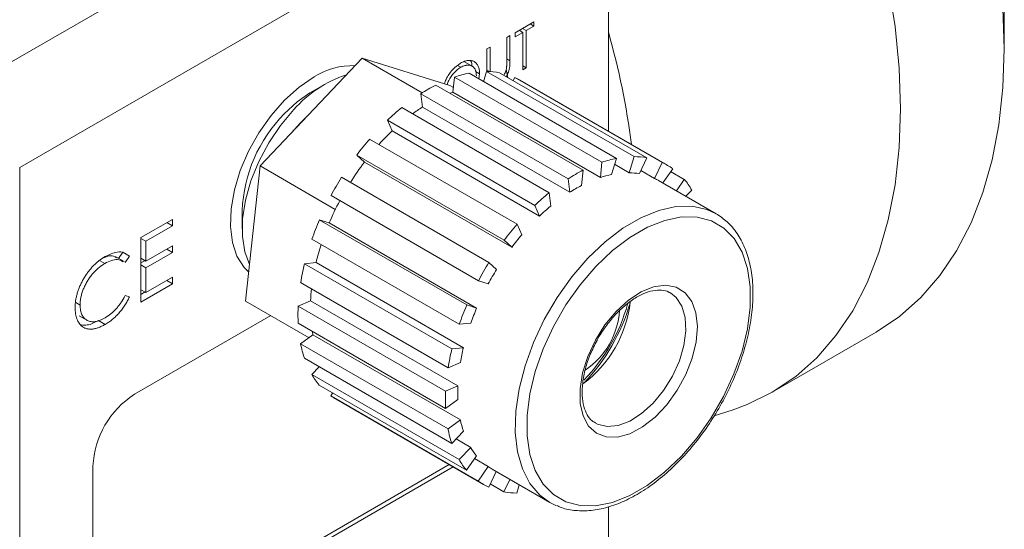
# Model space of a CAD drawing. Header units: inches. Extents: x 0.77 to 7.5, y 1.22 to 8.26.
# Tile 12 of 17: x 6.05 to 7.27, y 4.66 to 5.29. Entities that reach past the tile are written whole.
import ezdxf

# ---------------------------------------------------------------- set-up
doc = ezdxf.new("R2010")
doc.units = ezdxf.units.IN
doc.header["$MEASUREMENT"] = 0

msp = doc.modelspace()

# ---------------------------------------------------------------- linework, layer by layer
at = {"color": 7, "linetype": 'Continuous', "lineweight": 15}
for p, q in [((5.9943, 5.2081), (6.7194, 5.6266)), ((6.7783, 5.5245), (6.0533, 5.106)), ((6.7783, 5.1508), (6.7783, 5.5245)), ((7.2659, 5.2522), (7.2659, 5.3202)), ((6.6866, 5.2853), (6.6633, 5.2719)), ((6.6724, 5.2771), (6.6769, 5.2745)), ((6.6769, 5.2745), (6.6866, 5.28)), ((6.682, 5.2827), (6.6866, 5.28)), ((6.6866, 5.28), (6.6866, 5.2853)), ((6.6571, 5.2683), (6.6531, 5.266)), ((6.6531, 5.266), (6.6531, 5.2354)), ((6.6571, 5.2374), (6.6571, 5.2683)), ((6.6633, 5.2666), (6.673, 5.2722)), ((6.6633, 5.2719), (6.6633, 5.2666)), ((6.6684, 5.2748), (6.673, 5.2722)), ((6.6687, 5.2747), (6.6687, 5.275)), ((6.673, 5.2722), (6.673, 5.2264)), ((6.6769, 5.2287), (6.6769, 5.2745)), ((6.6327, 5.2542), (6.6288, 5.2519)), ((6.6288, 5.2519), (6.6288, 5.2242)), ((6.6327, 5.2241), (6.6327, 5.2542)), ((6.3494, 5.1079), (6.4751, 5.2405)), ((6.5489, 5.1979), (6.4751, 5.2405)), ((6.4751, 5.2405), (6.583, 5.207)), ((6.5926, 5.2314), (6.5964, 5.2293)), ((6.6115, 5.2302), (6.6012, 5.2361)), ((6.6545, 5.2164), (6.6526, 5.2268)), ((6.673, 5.231), (6.6769, 5.2287)), ((6.673, 5.2264), (6.6769, 5.2287)), ((6.5869, 5.1986), (6.5889, 5.2173)), ((6.5889, 5.2173), (6.7704, 5.1125)), ((6.7882, 5.1173), (6.6067, 5.222)), ((6.6146, 5.2241), (6.6197, 5.2212)), ((6.6189, 5.215), (6.6197, 5.2212)), ((6.6247, 5.2116), (6.6284, 5.2242)), ((6.6284, 5.2242), (6.8099, 5.1194)), ((6.6288, 5.2259), (6.6319, 5.2241)), ((6.8258, 5.118), (6.6443, 5.2227)), ((6.6611, 5.213), (6.663, 5.2169)), ((6.663, 5.2169), (6.8445, 5.1122)), ((6.4303, 5.209), (6.4107, 5.1977)), ((6.7471, 5.1026), (6.5656, 5.2074)), ((6.5875, 5.2044), (6.583, 5.207)), ((6.8511, 5.1088), (6.6696, 5.2136)), ((6.5472, 5.1968), (6.7287, 5.092)), ((6.5492, 5.1804), (6.5472, 5.1968)), ((6.5869, 5.1986), (6.7684, 5.0938)), ((6.7053, 5.075), (6.5238, 5.1798)), ((6.5492, 5.1804), (6.7307, 5.0756)), ((6.5061, 5.1641), (6.6876, 5.0593)), ((6.512, 5.1511), (6.5061, 5.1641)), ((6.512, 5.1511), (6.6935, 5.0463)), ((6.6658, 5.0364), (6.4843, 5.1411)), ((6.4684, 5.1214), (6.6499, 5.0166)), ((6.4778, 5.1127), (6.4684, 5.1214)), ((6.804, 5.0996), (6.8099, 5.1194)), ((6.8258, 5.118), (6.8165, 5.0985)), ((6.0533, 4.1025), (6.0533, 5.106)), ((6.3315, 4.9418), (6.3494, 5.1079)), ((6.442, 5.0544), (6.3494, 5.1079)), ((6.4778, 5.1127), (6.6592, 5.0079)), ((6.7684, 5.0938), (6.7704, 5.1125)), ((6.7882, 5.1173), (6.7823, 5.0975)), ((6.786, 5.11), (6.804, 5.0996)), ((6.8351, 5.0927), (6.8445, 5.1122)), ((6.6312, 4.9892), (6.4497, 5.094)), ((6.7471, 5.1026), (6.745, 5.0839)), ((6.8183, 5.1024), (6.8351, 5.0927)), ((6.8575, 5.1046), (6.8454, 5.087)), ((6.855, 5.101), (6.8718, 5.0913)), ((6.7307, 5.0756), (6.7287, 5.092)), ((6.9109, 5.0492), (6.8402, 5.09)), ((6.8622, 5.0773), (6.8718, 5.0913)), ((6.4367, 5.0715), (6.6182, 4.9668)), ((6.7053, 5.075), (6.7073, 5.0586)), ((6.881, 5.0782), (6.8738, 5.0706)), ((6.6935, 5.0463), (6.6876, 5.0593)), ((6.3272, 5.0531), (6.3272, 5.0304)), ((6.9109, 5.0492), (6.9126, 5.0482)), ((6.2414, 5.0422), (6.2026, 5.0199)), ((6.2088, 5.0153), (6.2414, 5.0341)), ((6.2343, 5.0382), (6.2414, 5.0341)), ((6.2414, 5.0341), (6.2414, 5.0422)), ((6.6038, 4.9369), (6.4223, 5.0417)), ((6.4223, 5.0417), (6.4345, 5.0379)), ((6.4345, 5.0379), (6.616, 4.9331)), ((6.6658, 5.0364), (6.6717, 5.0233)), ((6.2026, 5.0199), (6.2026, 4.9405)), ((6.2026, 5.0188), (6.2088, 5.0153)), ((6.2088, 4.9908), (6.2088, 5.0153)), ((6.2414, 5.0097), (6.2088, 4.9908)), ((6.2414, 5.0015), (6.2414, 5.0097)), ((6.4131, 5.018), (6.5946, 4.9132)), ((6.6592, 5.0079), (6.6499, 5.0166)), ((6.175, 4.9942), (6.1803, 5.0019)), ((6.1803, 5.0019), (6.1885, 4.9971)), ((6.1831, 4.9893), (6.1885, 4.9971)), ((6.2088, 4.9827), (6.2414, 5.0015)), ((6.2343, 5.0056), (6.2414, 5.0015)), ((6.1523, 4.9914), (6.1581, 4.9881)), ((6.1819, 4.9903), (6.1716, 4.9962)), ((6.2026, 4.9944), (6.2088, 4.9908)), ((6.2026, 4.9887), (6.2076, 4.9915)), ((6.2026, 4.9863), (6.2088, 4.9827)), ((6.4041, 4.9876), (6.4183, 4.989)), ((6.5856, 4.8829), (6.4041, 4.9876)), ((6.4183, 4.989), (6.5998, 4.8843)), ((6.6312, 4.9892), (6.6405, 4.9805)), ((6.2088, 4.9522), (6.2088, 4.9827)), ((6.2026, 4.9405), (6.2414, 4.9629)), ((6.2414, 4.971), (6.2088, 4.9522)), ((6.2343, 4.9669), (6.2414, 4.9629)), ((6.2414, 4.9629), (6.2414, 4.971)), ((6.3993, 4.9644), (6.5808, 4.8596)), ((6.6304, 4.963), (6.6182, 4.9668)), ((6.1885, 4.9469), (6.1831, 4.9485)), ((6.2026, 4.9557), (6.2088, 4.9522)), ((6.2026, 4.95), (6.2076, 4.9529)), ((6.8547, 4.9518), (6.8537, 4.9523)), ((6.1223, 4.9399), (6.1277, 4.9368)), ((6.4096, 4.8967), (6.3315, 4.9418)), ((6.3962, 4.9356), (6.4115, 4.9421)), ((6.5777, 4.8309), (6.3962, 4.9356)), ((6.4115, 4.9421), (6.593, 4.8373)), ((6.6038, 4.9369), (6.616, 4.9331)), ((6.1265, 4.9237), (6.1368, 4.9177)), ((6.3625, 4.9239), (6.1947, 4.827)), ((6.1504, 4.9178), (6.1586, 4.913)), ((6.3962, 4.9144), (6.5777, 4.8097)), ((6.6088, 4.9146), (6.5946, 4.9132)), ((6.3993, 4.8892), (6.4145, 4.9003)), ((6.4145, 4.9003), (6.596, 4.7955)), ((6.9802, 4.8296), (7.1082, 4.9035)), ((6.5808, 4.7844), (6.3993, 4.8892)), ((6.5856, 4.8829), (6.5998, 4.8843)), ((6.404, 4.8715), (6.5855, 4.7667)), ((6.5961, 4.8661), (6.5808, 4.8596)), ((6.413, 4.8515), (6.4221, 4.861)), ((6.5945, 4.7467), (6.413, 4.8515)), ((6.4222, 4.8384), (6.6037, 4.7337)), ((6.4365, 4.8251), (6.439, 4.8287)), ((6.5777, 4.8309), (6.593, 4.8373)), ((6.618, 4.7203), (6.4365, 4.8251)), ((6.4429, 4.8209), (6.6244, 4.7162)), ((6.593, 4.8208), (6.5777, 4.8097)), ((6.9084, 4.8004), (6.9308, 4.8077)), ((6.5808, 4.7844), (6.596, 4.7955)), ((6.5997, 4.7817), (6.5855, 4.7667)), ((6.5907, 4.7721), (6.6087, 4.7617)), ((6.5945, 4.7467), (6.6087, 4.7617)), ((6.6159, 4.7515), (6.6037, 4.7337)), ((6.6134, 4.7479), (6.6302, 4.7381)), ((6.1435, 4.7384), (6.1435, 4.5408)), ((6.19, 4.514), (6.5823, 4.7405)), ((6.587, 4.7378), (6.1947, 4.5113)), ((6.618, 4.7203), (6.6302, 4.7381)), ((6.6402, 4.7321), (6.631, 4.7128)), ((6.6352, 4.7349), (6.706, 4.6941)), ((6.6497, 4.707), (6.657, 4.7224)), ((6.6497, 4.707), (6.6329, 4.7167)), ((6.6686, 4.7157), (6.6656, 4.7056)), ((6.7783, 4.6095), (6.7783, 4.6885))]:
    msp.add_line(p, q, dxfattribs=at)
at = {"color": 8, "linetype": 'Continuous', "lineweight": 15}
msp.add_line((6.6531, 5.2397), (6.6571, 5.2374), dxfattribs=at)
at = {"color": 7, "linetype": 'Continuous', "lineweight": 15, "flags": 128}
for points in [[(7.1231, 5.3321), (7.1314, 5.2794), (7.1363, 5.2281), (7.138, 5.1783), (7.1363, 5.1305), (7.1314, 5.0849), (7.1231, 5.0417), (7.1116, 5.0014), (7.097, 4.964), (7.0793, 4.9299), (7.0586, 4.8992), (7.0351, 4.8721), (7.009, 4.8489), (6.9802, 4.8296), (6.9492, 4.8144), (6.9308, 4.8077)], [(7.2643, 5.3019), (7.2659, 5.2522), (7.2643, 5.2044), (7.2593, 5.1587), (7.2511, 5.1156), (7.2396, 5.0752), (7.225, 5.0379), (7.2072, 5.0037), (7.1866, 4.9731), (7.1631, 4.946), (7.1369, 4.9228), (7.1082, 4.9035), (7.1082, 4.9035)], [(6.4158, 5.2174), (6.3974, 5.2049), (6.3795, 5.1889), (6.3629, 5.17), (6.3479, 5.1489), (6.3351, 5.126), (6.325, 5.1024), (6.3177, 5.0785), (6.3136, 5.0553), (6.3128, 5.0335), (6.3152, 5.0138), (6.3209, 4.9968), (6.3297, 4.9831), (6.3353, 4.9774)], [(6.3788, 5.172), (6.395, 5.1869), (6.4107, 5.1977)], [(6.5831, 5.1973), (6.584, 5.1976), (6.5869, 5.1986)], [(6.3363, 4.9867), (6.3306, 5.0021), (6.3275, 5.0213), (6.3278, 5.0428), (6.3313, 5.0658), (6.338, 5.0896), (6.3477, 5.1134), (6.36, 5.1364), (6.3746, 5.1579), (6.391, 5.1773)], [(6.3882, 5.1488), (6.3985, 5.1606), (6.4093, 5.1711)], [(6.7629, 4.9843), (6.7436, 4.9619), (6.7261, 4.9371), (6.7108, 4.9106), (6.698, 4.8831), (6.6882, 4.8551), (6.6815, 4.8275), (6.6781, 4.8009), (6.6781, 4.7759), (6.6814, 4.7531), (6.6881, 4.7332), (6.6979, 4.7166), (6.7106, 4.7037), (6.7259, 4.6948), (6.7434, 4.6902), (6.7626, 4.69), (6.7832, 4.6941), (6.8046, 4.7025), (6.8262, 4.715), (6.8476, 4.7312), (6.8682, 4.7508), (6.8875, 4.7733), (6.905, 4.798), (6.9203, 4.8245), (6.933, 4.8521), (6.9429, 4.88), (6.9496, 4.9076), (6.953, 4.9343), (6.953, 4.9593), (6.9496, 4.982), (6.943, 5.0019), (6.9332, 5.0186), (6.9205, 5.0314), (6.9052, 5.0403), (6.8877, 5.0449), (6.8684, 5.0452), (6.8478, 5.041), (6.8265, 5.0326), (6.8048, 5.0201), (6.7835, 5.0039), (6.7629, 4.9843)], [(6.7878, 4.9289), (6.8029, 4.9427), (6.8185, 4.9529), (6.834, 4.9592), (6.8487, 4.9611), (6.8617, 4.9587), (6.8727, 4.952), (6.8809, 4.9414), (6.8861, 4.9273), (6.888, 4.9105), (6.8865, 4.8916), (6.8817, 4.8716), (6.8738, 4.8514), (6.8631, 4.832), (6.8503, 4.8142), (6.8358, 4.7989), (6.8204, 4.7869), (6.8047, 4.7786), (6.7895, 4.7744), (6.7756, 4.7747), (6.7635, 4.7792), (6.7539, 4.7879), (6.7471, 4.8004), (6.7436, 4.8159), (6.7434, 4.8339), (6.7465, 4.8535), (6.753, 4.8737), (6.7623, 4.8936), (6.7741, 4.9123), (6.7878, 4.9289)], [(6.4145, 4.9003), (6.4139, 4.9033), (6.4137, 4.9043)], [(6.7135, 4.6904), (6.7088, 4.6925), (6.706, 4.6941)]]:
    msp.add_lwpolyline(points, dxfattribs=at)
at = {"color": 8, "linetype": 'Continuous', "lineweight": 15, "flags": 128}
for points in [[(6.7531, 4.9944), (6.7742, 5.0145), (6.7961, 5.0313), (6.8183, 5.0443), (6.8403, 5.0533), (6.8615, 5.0581), (6.8814, 5.0584), (6.8997, 5.0544), (6.9109, 5.0492)], [(6.706, 4.6941), (6.6939, 4.7029), (6.6817, 4.7173), (6.6725, 4.7352), (6.6664, 4.7564), (6.6637, 4.7802), (6.6643, 4.8062), (6.6683, 4.8337), (6.6757, 4.8621), (6.6861, 4.8908), (6.6994, 4.919), (6.7153, 4.9461), (6.7333, 4.9714), (6.7531, 4.9944)], [(6.7625, 4.7914), (6.7648, 4.7902), (6.7768, 4.7873), (6.7903, 4.7886), (6.8047, 4.7941), (6.8193, 4.8035), (6.8334, 4.8163), (6.8463, 4.8318), (6.8572, 4.8494), (6.8657, 4.8681), (6.8713, 4.887), (6.8738, 4.905), (6.8729, 4.9215), (6.8689, 4.9354), (6.8618, 4.9461), (6.8547, 4.9518)]]:
    msp.add_lwpolyline(points, dxfattribs=at)
at = {"color": 7, "linetype": 'Continuous', "lineweight": 15}
for centre, radius, start, end in [((5.8937, 5.0188), 0.9203, 7.2128, 16.0184), ((6.4637, 5.1418), 0.0896, 88.2841, 122.3779), ((6.5018, 5.0798), 0.1476, 108.2, 138.6672), ((6.6334, 5.0861), 0.1386, 101.14, 108.732), ((6.6282, 5.1329), 0.0912, 79.7946, 89.8284), ((6.6317, 5.1479), 0.0758, 60.0064, 65.585), ((6.6628, 5.0175), 0.2133, 117.1054, 122.7997), ((6.7125, 4.9489), 0.2982, 129.2506, 133.8049), ((6.6673, 4.9942), 0.2205, 122.3951, 126.1962), ((6.5092, 5.0447), 0.1822, 135.6977, 177.3747), ((6.7176, 4.9344), 0.2987, 133.5007, 137.9444), ((6.7614, 4.9018), 0.3661, 139.1886, 143.1598), ((6.8097, 5.0282), 0.0912, 79.7946, 89.8284), ((6.7554, 4.9027), 0.3481, 142.8961, 147.882), ((6.8149, 4.9813), 0.1386, 101.14, 108.732), ((6.8132, 5.0432), 0.0757, 54.223, 65.5871), ((6.7827, 4.8865), 0.3923, 148.0738, 151.8664), ((6.8442, 4.9128), 0.2133, 117.1054, 122.7997), ((6.8076, 4.9747), 0.1253, 101.6567, 108.2153), ((6.8028, 5.0171), 0.0825, 80.4766, 89.1465), ((6.8341, 4.9127), 0.1929, 117.4927, 122.4122), ((6.806, 5.0307), 0.0685, 60.0049, 64.814), ((6.8018, 5.0325), 0.0915, 30.0132, 40.0301), ((6.894, 4.8441), 0.2982, 129.2506, 133.8049), ((6.7552, 4.902), 0.3483, 152.0512, 157.0426), ((6.8791, 4.8507), 0.2697, 129.5605, 133.4949), ((6.7592, 4.8971), 0.3665, 156.7789, 160.7472), ((6.9429, 4.797), 0.3661, 139.1886, 143.1598), ((6.9234, 4.808), 0.3312, 139.4589, 142.8893), ((6.7092, 4.9188), 0.2993, 161.982, 166.4291), ((6.6942, 4.916), 0.2988, 166.1257, 170.6734), ((6.9642, 4.7818), 0.3923, 148.0738, 151.8664), ((6.9426, 4.7942), 0.3549, 148.3321, 151.6082), ((6.633, 4.9325), 0.2217, 173.7136, 177.5121), ((6.6099, 4.9249), 0.2139, 177.1138, 182.7967), ((6.9407, 4.7924), 0.3665, 156.7789, 160.7472), ((6.6616, 4.9564), 0.1444, 306.1795, 353.7452), ((6.5957, 4.9945), 0.2138, 315.4328, 344.7083), ((6.5716, 5.0084), 0.2435, 316.5724, 343.433), ((6.9213, 4.8038), 0.3315, 157.0488, 160.4773), ((6.6966, 4.9362), 0.0956, 303.8967, 356.3392), ((6.5357, 4.9161), 0.1391, 191.152, 198.7264), ((6.8757, 4.8112), 0.2988, 166.1257, 170.6734), ((6.8625, 4.8209), 0.2703, 166.435, 170.364), ((6.4922, 4.8973), 0.0915, 210.0132, 220.0301), ((6.2546, 4.7334), 0.1112, 122.6055, 177.3945), ((6.7914, 4.8201), 0.2139, 177.1138, 182.7967), ((6.7863, 4.8289), 0.1935, 177.5005, 182.41), ((6.4808, 4.8866), 0.0758, 234.2257, 239.9988), ((6.7192, 4.821), 0.1258, 191.6671, 198.2113), ((6.7172, 4.8113), 0.1391, 191.152, 198.7264), ((6.6798, 4.8039), 0.0827, 210.6942, 219.3492), ((6.6737, 4.7925), 0.0915, 210.0132, 220.0301), ((6.6695, 4.7942), 0.0685, 234.9964, 240.0005), ((6.6623, 4.7817), 0.0757, 234.2232, 245.5868), ((6.6658, 4.7968), 0.0912, 259.7945, 269.8284)]:
    msp.add_arc(centre, radius, start, end, dxfattribs=at)
for points, knots in [([(6.5962, 5.2344), (6.5928, 5.2319), (6.5861, 5.227), (6.5791, 5.2169), (6.577, 5.2108), (6.5764, 5.2091)], [0, 0, 0, 0, 0.416768, 0.833526, 1, 1, 1, 1]), ([(6.5964, 5.2293), (6.5936, 5.2273), (6.5881, 5.2232), (6.5821, 5.2149), (6.5803, 5.2097), (6.5797, 5.208)], [0, 0, 0, 0, 0.406845, 0.813828, 1, 1, 1, 1]), ([(6.6197, 5.2212), (6.6197, 5.223), (6.6195, 5.2256), (6.6188, 5.2286), (6.618, 5.2307), (6.6171, 5.2325), (6.6159, 5.234), (6.6145, 5.2353), (6.613, 5.2364), (6.6112, 5.2372), (6.6094, 5.2377), (6.6074, 5.2379), (6.6054, 5.2378), (6.6032, 5.2374), (6.6002, 5.2365), (6.5978, 5.2353), (6.5962, 5.2344)], [0, 0, 0, 0, 0.12839, 0.18983, 0.250655, 0.310909, 0.371769, 0.433475, 0.497029, 0.560599, 0.622738, 0.683886, 0.745011, 0.806587, 0.869251, 1, 1, 1, 1]), ([(6.6157, 5.2189), (6.6157, 5.2199), (6.6156, 5.2213), (6.6154, 5.2231), (6.6151, 5.2243), (6.6148, 5.2254), (6.6143, 5.2265), (6.6138, 5.2274), (6.6132, 5.2283), (6.6126, 5.2291), (6.6118, 5.2298), (6.611, 5.2304), (6.6102, 5.231), (6.6093, 5.2314), (6.6083, 5.2317), (6.6072, 5.2319), (6.6061, 5.232), (6.605, 5.232), (6.6038, 5.2319), (6.6026, 5.2317), (6.6014, 5.2315), (6.6002, 5.2311), (6.5985, 5.2304), (6.5972, 5.2298), (6.5964, 5.2293)], [0, 0, 0, 0, 0.08513, 0.126473, 0.167453, 0.207976, 0.248249, 0.28875, 0.32967, 0.370537, 0.411129, 0.451819, 0.492406, 0.533486, 0.575263, 0.617441, 0.660672, 0.70394, 0.746868, 0.789079, 0.831104, 0.873238, 0.915166, 1, 1, 1, 1]), ([(6.6104, 5.2308), (6.6103, 5.2329), (6.6102, 5.2358), (6.6086, 5.237), (6.6081, 5.2373)], [0, 0, 0, 0, 0.738892, 1, 1, 1, 1]), ([(6.6527, 5.2272), (6.6523, 5.2256), (6.6517, 5.223), (6.6501, 5.2206), (6.6495, 5.2197)], [0, 0, 0, 0, 0.613003, 1, 1, 1, 1]), ([(6.6527, 5.2179), (6.6536, 5.2197), (6.6571, 5.2264), (6.6571, 5.2328), (6.6571, 5.2374)], [0, 0, 0, 0, 0.270284, 1, 1, 1, 1]), ([(6.6531, 5.2354), (6.6531, 5.2345), (6.6531, 5.2332), (6.6531, 5.2315), (6.653, 5.2304), (6.653, 5.2294), (6.6529, 5.2284), (6.6528, 5.2277), (6.6527, 5.2272)], [0, 0, 0, 0, 0.344436, 0.493598, 0.626189, 0.742198, 0.844379, 1, 1, 1, 1]), ([(6.7145, 4.6904), (6.7164, 4.6894), (6.7237, 4.6859), (6.7381, 4.6836), (6.757, 4.6835), (6.7772, 4.6875), (6.7979, 4.6952), (6.8189, 4.7065), (6.8398, 4.7212), (6.86, 4.7389), (6.8791, 4.7593), (6.8968, 4.7819), (6.9127, 4.8063), (6.9266, 4.832), (6.9381, 4.8585), (6.947, 4.8853), (6.9532, 4.9119), (6.9564, 4.9376), (6.9566, 4.9622), (6.9536, 4.985), (6.9476, 5.0056), (6.9386, 5.0233), (6.927, 5.038), (6.9174, 5.0448), (6.9127, 5.0481)], [0, 0, 0, 0, 0.016868, 0.061954, 0.107403, 0.153557, 0.20036, 0.247542, 0.294857, 0.342143, 0.38937, 0.436543, 0.483683, 0.530815, 0.577964, 0.625152, 0.67241, 0.719764, 0.76723, 0.814797, 0.862348, 0.909627, 0.956286, 1, 1, 1, 1]), ([(6.1585, 4.9964), (6.156, 4.995), (6.1522, 4.9924), (6.1474, 4.9884), (6.1439, 4.9851), (6.1407, 4.9816), (6.1376, 4.9777), (6.1347, 4.9736), (6.132, 4.9693), (6.1296, 4.9648), (6.1274, 4.9603), (6.1256, 4.9559), (6.1241, 4.9514), (6.123, 4.9469), (6.1218, 4.941), (6.1215, 4.9366), (6.1215, 4.9338)], [0, 0, 0, 0, 0.133185, 0.196585, 0.258754, 0.320345, 0.381783, 0.443742, 0.507257, 0.57053, 0.631765, 0.692252, 0.751986, 0.812045, 0.872986, 1, 1, 1, 1]), ([(6.1566, 4.9949), (6.1596, 4.9962), (6.1658, 4.9989), (6.1701, 4.9963), (6.1723, 4.995)], [0, 0, 0, 0, 0.494028, 1, 1, 1, 1]), ([(6.1849, 4.9993), (6.1839, 5), (6.1808, 5.0023), (6.1718, 5.0026), (6.1636, 4.9988), (6.1585, 4.9964)], [0, 0, 0, 0, 0.153825, 0.483511, 1, 1, 1, 1]), ([(6.1277, 4.9368), (6.1277, 4.9384), (6.1278, 4.9407), (6.1282, 4.944), (6.1287, 4.9464), (6.1292, 4.9488), (6.1299, 4.9513), (6.1307, 4.9537), (6.1316, 4.9562), (6.1326, 4.9586), (6.1338, 4.961), (6.135, 4.9634), (6.1363, 4.9657), (6.1378, 4.968), (6.1393, 4.9703), (6.1409, 4.9725), (6.1426, 4.9747), (6.1444, 4.9767), (6.1463, 4.9787), (6.1482, 4.9806), (6.1501, 4.9823), (6.152, 4.9839), (6.1547, 4.9859), (6.1568, 4.9873), (6.1581, 4.9881)], [0, 0, 0, 0, 0.085457, 0.126681, 0.167541, 0.208224, 0.248373, 0.288616, 0.329131, 0.369595, 0.41002, 0.450117, 0.490508, 0.531182, 0.572314, 0.614075, 0.656879, 0.699847, 0.74235, 0.784597, 0.827248, 0.869537, 0.912498, 1, 1, 1, 1]), ([(6.1581, 4.9881), (6.1636, 4.9906), (6.1722, 4.9947), (6.1783, 4.9914), (6.1805, 4.9902)], [0, 0, 0, 0, 0.634774, 1, 1, 1, 1]), ([(6.1831, 4.9485), (6.1815, 4.9455), (6.179, 4.9411), (6.1751, 4.9358), (6.1721, 4.9322), (6.1689, 4.9289), (6.1644, 4.9249), (6.1609, 4.9225), (6.1586, 4.9211)], [0, 0, 0, 0, 0.259091, 0.382819, 0.50406, 0.625245, 0.747051, 1, 1, 1, 1]), ([(6.788, 4.9262), (6.7902, 4.9284), (6.7967, 4.9349), (6.808, 4.9438), (6.8211, 4.9511), (6.8335, 4.9551), (6.8442, 4.9554), (6.8508, 4.9543), (6.8535, 4.9523), (6.8538, 4.952)], [0, 0, 0, 0, 0.092537, 0.269805, 0.446004, 0.621121, 0.796483, 0.976264, 1, 1, 1, 1]), ([(6.1586, 4.9211), (6.1564, 4.9199), (6.1533, 4.9184), (6.1492, 4.917), (6.1464, 4.9164), (6.1437, 4.9162), (6.1411, 4.9164), (6.1387, 4.917), (6.1364, 4.9179), (6.1344, 4.9192), (6.1326, 4.9208), (6.1311, 4.9227), (6.1298, 4.9249), (6.1289, 4.9274), (6.128, 4.9313), (6.1277, 4.9345), (6.1277, 4.9368)], [0, 0, 0, 0, 0.135498, 0.199771, 0.262666, 0.324516, 0.386081, 0.448275, 0.51116, 0.573674, 0.634571, 0.694424, 0.753854, 0.813274, 0.87371, 1, 1, 1, 1]), ([(6.1586, 4.913), (6.1601, 4.9139), (6.1624, 4.9154), (6.1654, 4.9175), (6.1676, 4.9193), (6.1697, 4.9211), (6.1718, 4.9231), (6.1738, 4.9251), (6.1757, 4.9272), (6.1776, 4.9295), (6.1794, 4.9318), (6.1811, 4.9341), (6.1828, 4.9366), (6.1843, 4.9391), (6.1863, 4.9425), (6.1877, 4.9451), (6.1885, 4.9469)], [0, 0, 0, 0, 0.133987, 0.199215, 0.263039, 0.326471, 0.388856, 0.45078, 0.512609, 0.574054, 0.635137, 0.695721, 0.756273, 0.816525, 0.876947, 1, 1, 1, 1]), ([(6.1215, 4.9338), (6.1215, 4.9311), (6.1218, 4.9273), (6.1227, 4.9227), (6.1237, 4.9197), (6.1249, 4.9169), (6.1269, 4.9136), (6.1288, 4.9116), (6.1302, 4.9105)], [0, 0, 0, 0, 0.261042, 0.386386, 0.509266, 0.63122, 0.752844, 1, 1, 1, 1]), ([(6.7643, 4.8934), (6.7643, 4.8935), (6.7672, 4.8995), (6.7747, 4.9103), (6.7829, 4.9207), (6.7875, 4.9255), (6.788, 4.9262)], [0, 0, 0, 0, 0.01189, 0.487175, 0.936618, 1, 1, 1, 1]), ([(6.1289, 4.9123), (6.1314, 4.9121), (6.138, 4.9115), (6.1456, 4.9154), (6.1504, 4.9178)], [0, 0, 0, 0, 0.379726, 1, 1, 1, 1]), ([(6.1302, 4.9105), (6.1311, 4.9099), (6.1324, 4.909), (6.1344, 4.9082), (6.1359, 4.9077), (6.1375, 4.9074), (6.1391, 4.9072), (6.1408, 4.9071), (6.1425, 4.9072), (6.1443, 4.9074), (6.1462, 4.9078), (6.1481, 4.9083), (6.1501, 4.909), (6.1521, 4.9098), (6.155, 4.911), (6.1571, 4.9122), (6.1586, 4.913)], [0, 0, 0, 0, 0.123052, 0.183446, 0.243244, 0.303001, 0.362802, 0.422604, 0.483004, 0.54382, 0.605246, 0.667586, 0.73122, 0.796083, 0.86225, 1, 1, 1, 1]), ([(6.7627, 4.7918), (6.7611, 4.7926), (6.757, 4.7947), (6.752, 4.8014), (6.7477, 4.8118), (6.7456, 4.8253), (6.7462, 4.8412), (6.7496, 4.8584), (6.7555, 4.8762), (6.7614, 4.8877), (6.7643, 4.8934)], [0, 0, 0, 0, 0.080279, 0.212255, 0.338254, 0.472416, 0.604812, 0.73714, 0.869995, 1, 1, 1, 1])]:
    msp.add_open_spline(points, degree=3, knots=knots, dxfattribs=at)

doc.saveas('drawing.dxf')
